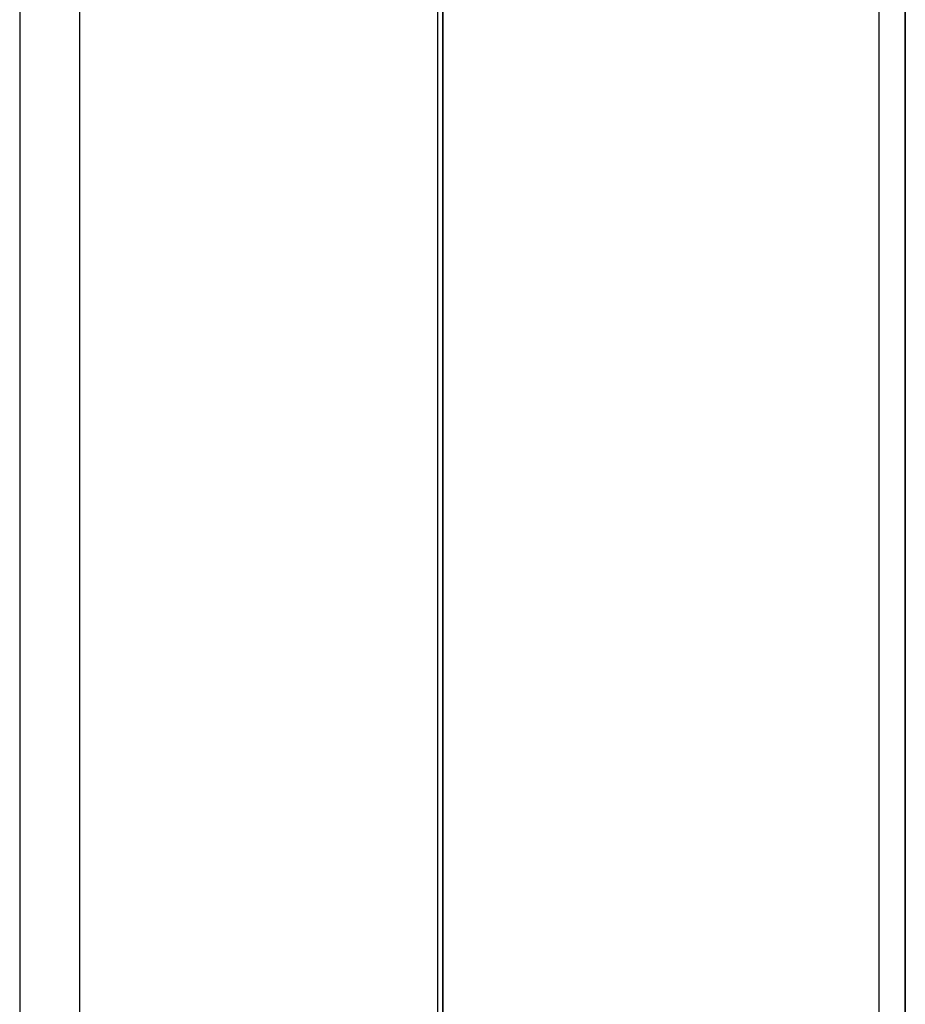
# Model space of a CAD drawing. Extents: x 68 to 125, y 76 to 211.
# Tile 23 of 89: x 108 to 125, y 109 to 128. Entities that reach past the tile are written whole.
import ezdxf

# ---------------------------------------------------------------- set-up
doc = ezdxf.new("R2010")
doc.units = 0
doc.layers.add('MAKE2D___U_53EF_U_89C1_U_0', color=7, linetype='CONTINUOUS')

msp = doc.modelspace()

# ---------------------------------------------------------------- linework, layer by layer
at = {"layer": 'MAKE2D___U_53EF_U_89C1_U_0', "color": 7}
for points, knots in [([(116.518, 174.997), (116.518, 174.997), (116.518, 76.012), (116.518, 76.012), (116.518, 76.012), (116.518, 174.997), (116.518, 174.997)], [0, 0, 0, 0, 1, 1, 1, 2, 2, 2, 2]), ([(114.902, 79.365), (113.343, 81.721), (111.783, 84.077), (110.224, 86.433), (108.942, 88.369), (108.371, 90.269), (108.371, 92.59), (108.371, 114.533), (108.371, 136.476), (108.371, 158.419), (108.371, 160.74), (108.942, 162.64), (110.224, 164.576), (111.783, 166.932), (113.343, 169.288), (114.902, 171.644), (115.117, 171.969), (115.3, 172.201), (115.465, 172.38), (115.629, 172.558), (115.775, 172.683), (115.904, 172.757), (116.033, 172.831), (116.145, 172.855), (116.233, 172.81), (116.277, 172.787), (116.315, 172.748), (116.345, 172.684), (116.375, 172.62), (116.396, 172.532), (116.401, 172.395), (116.408, 172.212), (116.414, 172.029), (116.421, 171.846), (116.421, 140.952), (116.421, 110.057), (116.421, 79.163), (116.414, 78.98), (116.408, 78.797), (116.401, 78.614), (116.396, 78.477), (116.375, 78.389), (116.345, 78.325), (116.315, 78.261), (116.277, 78.222), (116.233, 78.199), (116.145, 78.154), (116.033, 78.178), (115.904, 78.252), (115.775, 78.326), (115.629, 78.451), (115.465, 78.629), (115.3, 78.808), (115.117, 79.041), (114.902, 79.365)], [0, 0, 0, 0, 1, 1, 1, 2, 2, 2, 3, 3, 3, 4, 4, 4, 5, 5, 5, 6, 6, 6, 7, 7, 7, 8, 8, 8, 9, 9, 9, 10, 10, 10, 11, 11, 11, 12, 12, 12, 13, 13, 13, 14, 14, 14, 15, 15, 15, 16, 16, 16, 17, 17, 17, 18, 18, 18, 18]), ([(116.421, 171.846), (114.676, 169.21), (112.931, 166.574), (111.186, 163.938), (110.038, 162.203), (109.525, 160.5), (109.525, 158.419), (109.525, 136.476), (109.525, 114.533), (109.525, 92.59), (109.525, 90.509), (110.038, 88.806), (111.186, 87.071), (112.931, 84.435), (114.676, 81.799), (116.421, 79.163)], [0, 0, 0, 0, 1, 1, 1, 2, 2, 2, 3, 3, 3, 4, 4, 4, 5, 5, 5, 5]), ([(124.926, 91.517), (124.927, 91.543), (124.927, 91.581), (124.927, 91.63), (124.927, 91.68), (124.927, 91.74), (124.927, 91.807), (124.927, 91.875), (124.927, 91.951), (124.926, 92.03), (124.926, 92.11), (124.926, 92.194), (124.925, 92.278), (124.925, 114.429), (124.925, 136.58), (124.925, 158.731), (124.926, 158.815), (124.926, 158.899), (124.926, 158.978), (124.927, 159.058), (124.927, 159.133), (124.927, 159.201), (124.927, 159.269), (124.927, 159.329), (124.927, 159.378), (124.927, 159.427), (124.927, 159.466), (124.926, 159.492)], [0, 0, 0, 0, 1, 1, 1, 2, 2, 2, 3, 3, 3, 4, 4, 4, 5, 5, 5, 6, 6, 6, 7, 7, 7, 8, 8, 8, 9, 9, 9, 9]), ([(125.425, 158.731), (125.425, 158.731), (125.425, 92.278), (125.425, 92.278), (125.425, 92.278), (125.425, 158.731), (125.425, 158.731)], [0, 0, 0, 0, 1, 1, 1, 2, 2, 2, 2])]:
    msp.add_open_spline(points, degree=3, knots=knots, dxfattribs=at)

doc.saveas('drawing.dxf')
